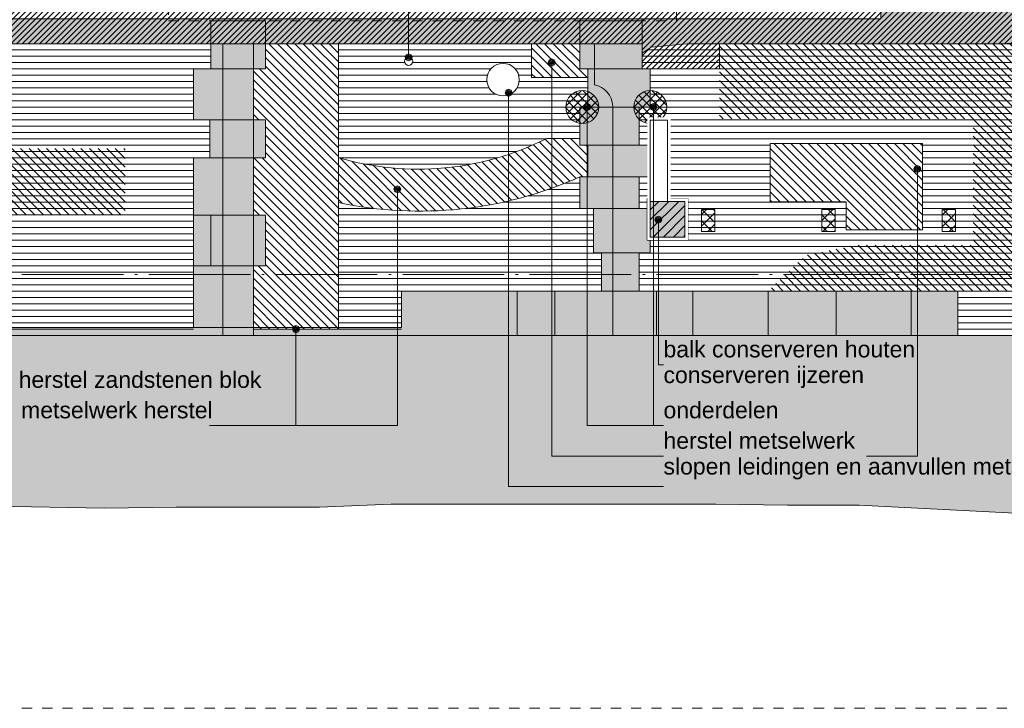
# Model space of a CAD drawing. Extents: x -251883 to 250656, y 0 to 909157.
# Tile 45 of 70: x -2272 to 7424, y 540829 to 547610. Entities that reach past the tile are written whole.
import ezdxf

# ---------------------------------------------------------------- set-up
doc = ezdxf.new("R2010")
doc.units = 0
doc.header["$MEASUREMENT"] = 0
doc.linetypes.add('DASHDOT', pattern=[1250, 1000, -112.5, 25, -112.5])
doc.linetypes.add('DASHED', pattern=[200, 100, -100])
doc.layers.add('A-0019-AFDEKVLAK', color=1, linetype='Continuous')
doc.layers.add('A-0070-SYMBOOL', color=8, linetype='Continuous')
pattern_1 = [(0, (0, 0), (0, 62.5), [])]
pattern_2 = [(135, (0, 0), (-42.426407, -42.426407), [])]
pattern_3 = [(135, (0, 0), (-56.568542, -56.568542), []), (45, (0, 0), (-56.568542, 56.568542), [])]
pattern_4 = [(45, (0, 0), (-42.426407, 42.426407), []), (135, (0, 0), (-42.426407, -42.426407), [])]
pattern_5 = [(45, (0, 0), (-49.497475, 49.497475), [])]

# ---------------------------------------------------------------- blocks, each defined once
blk = doc.blocks.new('M-MAATREGELEN_467')
at = {"linetype": 'Continuous', "lineweight": 5}
for color, points in [(254, [(166840, -32466.2), (159102, -32466.2), (159102, -32403.9), (157550.8, -32403.9), (157528.2, -31871.1), (157435.7, -31830.8), (157422.9, -31682), (158032, -31686.7), (158032, -32060), (159217.3, -32060), (159217.3, -32220), (166840, -32220)]), (254, [(171327.7, -32414.7), (170412.3, -32466.2), (167280, -32466.2), (166930, -32500), (166840, -32560), (166840, -32220), (168328.1, -32220), (169190, -32220), (169190, -32110), (170412.3, -32110), (170412.3, -31672.9), (171316.8, -31694.3)]), (8, [(162711.2, -35340), (162711.2, -35261.2), (162421.2, -35261.2), (162421.2, -34653), (162591.2, -34653), (162591.2, -34155), (162421.2, -34155), (162421.2, -33590), (162581.2, -33590), (162581.2, -33215), (162421.2, -33215), (162421.2, -32715), (162591.2, -32715), (162591.2, -32466.2), (163131.2, -32466.2), (163131.2, -32715), (163011.2, -32715), (163011.2, -33215), (163131.2, -33215), (163131.2, -33590), (163011.2, -33590), (163011.2, -34155), (163131.2, -34155), (163131.2, -34653), (163011.2, -34653), (163011.2, -35261.2), (164470, -35261.2), (164470, -34902), (166440, -34902), (166440, -34527), (166360, -34527), (166360, -34090), (166225, -34090), (166225, -33778), (166305, -33778), (166305, -33466), (166225, -33466), (166225, -33090), (166305, -33090), (166305, -32715), (166225, -32715), (166225, -32466.2), (166840, -32466.2), (166840, -32715), (166920, -32715), (166920, -33090), (166810, -33090), (166810, -33466), (166920, -33466), (166920, -33778), (166810, -33778), (166810, -34090), (166920, -34090), (166920, -34527), (166810, -34527), (166810, -34902), (169950, -34902), (169950, -35340)]), (254, [(162421.2, -34155), (162591.2, -34155), (162591.2, -34653), (162421.2, -34653)]), (8, [(156940, -35261.2), (162421.2, -35261.2), (162711.2, -35261.2), (162711.2, -35340), (162591.2, -35340), (156940, -35340)]), (111, [(135731.7, -37881.6), (135731.7, -35340), (190211.5, -35340), (190211.5, -37521.2), (187670.8, -37521.2), (185410.3, -37600), (183323.5, -37730), (181017.9, -37730), (180312.2, -37700), (179606.6, -37680), (178900.9, -37650), (177489.6, -37600), (176408.5, -37480), (175702.8, -37410), (174997.2, -37370), (174291.5, -37330), (173585.8, -37270), (172880.2, -37210), (168976.5, -37010), (168270.8, -37010), (167565.2, -37000), (166859.5, -37000), (165778.4, -37000), (165072.7, -37000), (164367.1, -37000), (163661.4, -37030), (162955.8, -37030), (162250.1, -37030), (161544.4, -37040), (160463.3, -37020), (159757.7, -37030), (159052, -37070), (158346.3, -37060), (157640.7, -37110), (156935, -37090), (156229.4, -37160), (155148.3, -37170), (154442.6, -37180), (153361.5, -37200), (152280.4, -37220), (151199.2, -37230), (150118.2, -37250), (149412.5, -37270), (148706.8, -37290), (148001.2, -37310), (146920, -37310), (146214.4, -37370), (145508.7, -37390), (144803.1, -37410), (143722, -37370), (143016.3, -37480), (142310.7, -37500), (140523.9, -37480), (139818.2, -37590), (139112.6, -37610), (137701.2, -37730), (136995.6, -37820), (136289.9, -37850)])]:
    blk.add_hatch(color=color, dxfattribs=at).paths.add_polyline_path(points, flags=0)
h = blk.add_hatch(dxfattribs=at)
h.set_pattern_fill('@AVMWH2', color=251, style=0, pattern_type=0)
h.set_pattern_definition(pattern_1)
h.paths.add_polyline_path([(156940, -35340), (156940, -34057.7), (157140, -34057.7), (157140, -33470), (157459.5, -33470), (157459.5, -33766.3), (157652.5, -33766.3), (157633.8, -32564.8), (157558.6, -32545.8), (157550.8, -32403.9), (159102, -32403.9), (159102, -32466.2), (162591.2, -32466.2), (162591.2, -32715), (162421.2, -32715), (162421.2, -33215), (162581.2, -33215), (162581.2, -33590), (162421.2, -33590), (162421.2, -34155), (162421.2, -34653), (162421.2, -35277.5), (162591.2, -35277.5), (162591.2, -35340)], flags=0)
h = blk.add_hatch(dxfattribs=at)
h.set_pattern_fill('@AVMWH2', color=251, style=0, pattern_type=0)
h.set_pattern_definition(pattern_1)
h.paths.add_polyline_path([(163011.2, -35277.5), (164470, -35277.5), (164470, -34902), (166440, -34902), (166440, -34527), (166360, -34527), (166360, -34090), (166225, -34090), (166225, -33778), (166305, -33778), (166305, -33466), (166225, -33466), (166225, -33090), (166305, -33090), (166305, -32715), (166225, -32715), (166225, -32466.2), (163131.2, -32466.2), (163131.2, -32715), (163011.2, -32715), (163011.2, -33215), (163131.2, -33215), (163131.2, -33590), (163011.2, -33590), (163011.2, -34155), (163131.2, -34155), (163131.2, -34653), (163011.2, -34653)], flags=0)
h = blk.add_hatch(dxfattribs=at)
h.set_pattern_fill('@AVMWH2', color=251, style=0, pattern_type=0)
h.set_pattern_definition(pattern_1)
h.paths.add_polyline_path([(170640.8, -35340), (170645.8, -34902), (171210, -34902), (171210, -35099.6), (171371.8, -35099.6), (171327.7, -32414.7), (170412.3, -32466.2), (167280, -32466.2), (167090, -33220), (167090, -34020), (166920, -34020), (166920, -33220), (167090, -33220), (167280, -32466.2), (166930, -32500), (166840, -32560), (166840, -32715), (166920, -32715), (166920, -33090), (166810, -33090), (166810, -33466), (166920, -33466), (166920, -33778), (166810, -33778), (166810, -34090), (166920, -34090), (166920, -34527), (166810, -34527), (166810, -34902), (169950, -34902), (169950, -35340)], flags=0)
h = blk.add_hatch(dxfattribs=at)
h.set_pattern_fill('@AV058', color=30, style=0, pattern_type=0)
h.set_pattern_definition(pattern_2)
h.paths.add_polyline_path([(167600, -32466.2), (167600, -32600), (167600, -32715), (167600, -33206.8), (170100, -33206.8), (170100, -34450), (168950, -34450), (168450, -34550), (168080, -34902), (170645.8, -34902), (170650, -34610.4), (171076.7, -34601.9), (171070.1, -34123.7), (170850, -34126.8), (170850, -33666.8), (171064.6, -33666.8), (171064.6, -33206.8), (170850, -33206.8), (170850, -32746.8), (171064.6, -32746.8), (171064.6, -32466.2), (170850, -32466.2), (170855.3, -32463)], flags=0)
h = blk.add_hatch(dxfattribs=at)
h.set_pattern_fill('@AV103', color=213, style=0, pattern_type=0)
h.set_pattern_definition(pattern_3)
h.paths.add_polyline_path([(164500, -32640, 1), (164580, -32640, 1)], flags=0)
h = blk.add_hatch(dxfattribs=at)
h.set_pattern_fill('@AV103', color=213, style=0, pattern_type=0)
h.set_pattern_definition(pattern_3)
h.paths.add_polyline_path([(165311, -32838, 1), (165629, -32802, 1)], flags=0)
h = blk.add_hatch(dxfattribs=at)
h.set_pattern_fill('@AV065', color=51, style=0, pattern_type=0)
h.set_pattern_definition(pattern_4)
h.paths.add_polyline_path([(166087.5, -33090, 1), (166412.5, -33090, 1)], flags=0)
h = blk.add_hatch(dxfattribs=at)
h.set_pattern_fill('@AV065', color=51, style=0, pattern_type=0)
h.set_pattern_definition(pattern_4)
h.paths.add_polyline_path([(166757.5, -33090, 1), (167082.5, -33090, 1)], flags=0)
h = blk.add_hatch(dxfattribs=at)
h.set_pattern_fill('@AV058', color=30, style=0, pattern_type=0)
h.set_pattern_definition(pattern_2)
h.paths.add_polyline_path([(160450, -34150), (160450, -33500), (161750, -33500), (161750, -34150)], flags=0)
h = blk.add_hatch(dxfattribs=at)
h.set_pattern_fill('@AV065', color=51, style=0, pattern_type=0)
h.set_pattern_definition(pattern_4)
h.paths.add_polyline_path([(166890, -34400), (167290, -34400), (167290, -33990), (166890, -33990)], flags=0)
h = blk.add_hatch(dxfattribs=at)
h.set_pattern_fill('@AV103', color=213, style=0, pattern_type=0)
h.set_pattern_definition(pattern_3)
h.paths.add_polyline_path([(167425.7, -34314.2), (167425.7, -34100), (167555.7, -34100), (167555.7, -34314.2)], flags=0)
h = blk.add_hatch(dxfattribs=at)
h.set_pattern_fill('@AV103', color=213, style=0, pattern_type=0)
h.set_pattern_definition(pattern_3)
h.paths.add_polyline_path([(169794, -34314.2), (169794, -34100), (169924, -34100), (169924, -34314.2)], flags=0)
at = {"color": 7, "linetype": 'DASHED', "lineweight": 0}
blk.add_lwpolyline([(135731.7, -39011), (135731.7, -28111), (190231.7, -28111), (190231.7, -39011)], close=True, dxfattribs=at)
at = {"color": 254, "linetype": 'Continuous', "lineweight": 5}
for points in [[(166840, -32220), (159217.3, -32220), (159217.3, -32060), (158032, -32060), (158032, -31686.7), (157422.9, -31682), (157435.7, -31830.8), (157528.2, -31871.1), (157550.8, -32403.9), (159102, -32403.9), (159102, -32466.2), (166840, -32466.2)], [(171327.7, -32414.7), (170412.3, -32466.2), (167280, -32466.2), (166930, -32500), (166840, -32560), (166840, -32220), (168328.1, -32220), (169190, -32220), (169190, -32110), (170412.3, -32110), (170412.3, -31672.9), (171316.8, -31694.3)], [(162421.2, -34653), (162591.2, -34653), (162591.2, -34155), (162421.2, -34155)]]:
    blk.add_lwpolyline(points, close=True, dxfattribs=at)
at = {"color": 11, "linetype": 'DASHED', "lineweight": 9}
blk.add_lwpolyline([(162176.6, -31683.3), (162176.6, -32239.9), (167176.6, -32239.9), (167176.6, -31683.3)], close=True, dxfattribs=at)
at = {"color": 8, "linetype": 'Continuous', "lineweight": 5}
for points in [[(169950, -35340), (169950, -34902), (166810, -34902), (166810, -34527), (166920, -34527), (166920, -34090), (166810, -34090), (166810, -33778), (166920, -33778), (166920, -33466), (166810, -33466), (166810, -33090), (166920, -33090), (166920, -32715), (166840, -32715), (166840, -32466.2), (166225, -32466.2), (166225, -32715), (166305, -32715), (166305, -33090), (166225, -33090), (166225, -33466), (166305, -33466), (166305, -33778), (166225, -33778), (166225, -34090), (166360, -34090), (166360, -34527), (166440, -34527), (166440, -34902), (164470, -34902), (164470, -35261.2), (163011.2, -35261.2), (163011.2, -34653), (163131.2, -34653), (163131.2, -34155), (163011.2, -34155), (163011.2, -33590), (163131.2, -33590), (163131.2, -33215), (163011.2, -33215), (163011.2, -32715), (163131.2, -32715), (163131.2, -32466.2), (162591.2, -32466.2), (162591.2, -32715), (162421.2, -32715), (162421.2, -33215), (162581.2, -33215), (162581.2, -33590), (162421.2, -33590), (162421.2, -34155), (162591.2, -34155), (162591.2, -34653), (162421.2, -34653), (162421.2, -35261.2), (162711.2, -35261.2), (162711.2, -35340)], [(167425.7, -34314.2), (167425.7, -34100), (167555.7, -34100), (167555.7, -34314.2)], [(169794, -34314.2), (169794, -34100), (169924, -34100), (169924, -34314.2)], [(156940, -35261.2), (162421.2, -35261.2), (162711.2, -35261.2), (162711.2, -35340), (162591.2, -35340), (156940, -35340)]]:
    blk.add_lwpolyline(points, close=True, dxfattribs=at)
for points in [[(162591.2, -32466.2), (162591.2, -32715), (162421.2, -32715), (162421.2, -33215), (162581.2, -33215), (162581.2, -33590), (162421.2, -33590), (162421.2, -34155), (162591.2, -34155), (162591.2, -34653), (162421.2, -34653), (162421.2, -35261.2), (162711.2, -35261.2), (162711.2, -35340)], [(162711.2, -32466.2), (162711.2, -35340)], [(171327.7, -32414.7), (170412.3, -32466.2), (167280, -32466.2), (166930, -32500), (166840, -32560)], [(166305, -33090), (166810, -33090)], [(166360, -34090), (166810, -34090)], [(162421.2, -34155), (162421.2, -34653)], [(166440, -34527), (166810, -34527)], [(165610, -34902), (165610, -35340)], [(165980, -34902), (165980, -35340)], [(166300, -34902), (166300, -35340)], [(166440, -34902), (166810, -34902)], [(166980, -34902), (166980, -35340)], [(167340, -34902), (167340, -35340)], [(168080, -34902), (168080, -35340)], [(168750, -34902), (168750, -35340)], [(169490, -34902), (169490, -35340)], [(156940, -35261.2), (162421.2, -35261.2)]]:
    blk.add_lwpolyline(points, dxfattribs=at)
blk.add_lwpolyline([(166550, -35341.1), (166550, -33080, 0.338039), (166370, -32870), (166370, -32466.2)], format="xyb", dxfattribs=at)
at = {"color": 2, "linetype": 'Continuous', "lineweight": 5}
blk.add_lwpolyline([(166890, -34400), (167290, -34400), (167290, -33990), (166890, -33990)], close=True, dxfattribs=at)
at = {"color": 111, "linetype": 'Continuous', "lineweight": 5}
for points in [[(154442.6, -37180), (155148.3, -37170), (156229.4, -37160), (156935, -37090), (157640.7, -37110), (158346.3, -37060), (159052, -37070), (159757.7, -37030), (160463.3, -37020), (161544.4, -37040), (162250.1, -37030), (162955.8, -37030), (163661.4, -37030), (164367.1, -37000), (165072.7, -37000), (165778.4, -37000), (166859.5, -37000), (167565.2, -37000), (168270.8, -37010), (168976.5, -37010), (172880.2, -37210)], [(190211.5, -35340), (135731.7, -35340)]]:
    blk.add_lwpolyline(points, dxfattribs=at)
at = {"color": 251, "linetype": 'Continuous', "lineweight": 5}
blk.add_lwpolyline([(135731.7, -35340), (190211.5, -35340)], dxfattribs=at)
at = {"color": 11, "linetype": 'Continuous', "lineweight": 13}
blk.add_lwpolyline([(172880.2, -37210), (168976.5, -37010), (168270.8, -37010), (167565.2, -37000), (166859.5, -37000), (165778.4, -37000), (165072.7, -37000), (164367.1, -37000), (163661.4, -37030), (162955.8, -37030), (162250.1, -37030), (161544.4, -37040), (160463.3, -37020), (159757.7, -37030), (159052, -37070), (158346.3, -37060), (157640.7, -37110), (156935, -37090), (156229.4, -37160), (155148.3, -37170), (154442.6, -37180)], dxfattribs=at)
at = {"color": 8, "linetype": 'Continuous', "lineweight": 5}
for centre, radius in [((164540, -32640), 40), ((165470, -32820), 160)]:
    blk.add_circle(centre, radius, dxfattribs=at)
at = {"color": 2, "linetype": 'Continuous', "lineweight": 5}
for centre in [(166250, -33090), (166920, -33090)]:
    blk.add_circle(centre, 162.5, dxfattribs=at)
at = {"layer": 'A-0070-SYMBOOL', "color": 8, "linetype": 'Continuous', "lineweight": 5}
for points in [[(166335, -33090), (166324.7, -33114.7), (166300, -33125), (166275.2, -33114.7), (166265, -33090), (166275.2, -33065.3), (166300, -33055), (166324.7, -33065.3)], [(166985, -33090), (166974.7, -33114.7), (166950, -33125), (166925.2, -33114.7), (166915, -33090), (166925.2, -33065.3), (166950, -33055), (166974.7, -33065.3)], [(166325, -33090), (166317.7, -33107.7), (166300, -33115), (166282.3, -33107.7), (166275, -33090), (166282.3, -33072.3), (166300, -33065), (166317.7, -33072.3)], [(166315, -33090), (166310.6, -33100.6), (166300, -33105), (166289.4, -33100.6), (166285, -33090), (166289.4, -33079.4), (166300, -33075), (166310.6, -33079.4)], [(166305, -33090), (166303.5, -33093.5), (166300, -33095), (166296.5, -33093.5), (166295, -33090), (166296.5, -33086.5), (166300, -33085), (166303.5, -33086.5)], [(166975, -33090), (166967.7, -33107.7), (166950, -33115), (166932.3, -33107.7), (166925, -33090), (166932.3, -33072.3), (166950, -33065), (166967.7, -33072.3)], [(166965, -33090), (166960.6, -33100.6), (166950, -33105), (166939.4, -33100.6), (166935, -33090), (166939.4, -33079.4), (166950, -33075), (166960.6, -33079.4)], [(166955, -33090), (166953.5, -33093.5), (166950, -33095), (166946.5, -33093.5), (166945, -33090), (166946.5, -33086.5), (166950, -33085), (166953.5, -33086.5)]]:
    blk.add_lwpolyline(points, close=True, dxfattribs=at)
at = {"layer": 'A-0070-SYMBOOL', "color": 7, "linetype": 'Continuous', "char_height": 162, "attachment_point": 7, "line_spacing_factor": 0.933333}
for s, insert in [('{\\fArial|b0|i0|c12|p0;balk conserveren houten}', (167050, -35557.5)), ('{\\fArial|b0|i0|c12|p0;herstel zandstenen blok}', (160700, -35857.5)), ('{\\fArial|b0|i0|c12|p0;conserveren ijzeren}', (167050, -35857.5)), ('{\\fArial|b0|i0|c12|p0;metselwerk herstel}', (160724.4, -36157.5)), ('{\\fArial|b0|i0|c12|p0;onderdelen}', (167050, -36157.5)), ('{\\fArial|b0|i0|c12|p0;herstel metselwerk}', (167050, -36457.5)), ('{\\fArial|b0|i0|c12|p0;slopen leidingen en aanvullen metselwerk d.m.v. inboeten}', (167050, -36757.5))]:
    blk.add_mtext(s, dxfattribs=dict(at, insert=insert))
at = {"linetype": 'Continuous'}
for points in [[(163850, -32466.2), (163850, -35277.5), (163011.2, -35277.5), (163011.2, -34653), (163131.2, -34653), (163131.2, -34155), (163011.2, -34155), (163011.2, -33590), (163131.2, -33590), (163131.2, -33215), (163011.2, -33215), (163011.2, -32715), (163131.2, -32715), (163131.2, -32466.2)], [(166225, -32466.2), (166225, -32715), (166305, -32715), (166305, -32800), (165750, -32800), (165750, -32466.2)], [(168850, -34300), (168850, -34024.2), (168100, -34024.2), (168100, -33450), (169600, -33450), (169600, -34300)]]:
    blk.add_wipeout(points, dxfattribs=at)
at = {"linetype": 'Continuous', "lineweight": 5}
h = blk.add_hatch(dxfattribs=at)
h.set_pattern_fill('@AV106', color=231, style=0, pattern_type=0)
h.set_pattern_definition([(45, (0, 0), (-28.284271, 28.284271), [])])
h.paths.add_polyline_path([(157523.8, -32466.2), (166840, -32466.2), (166840, -32715), (167600, -32715), (167600, -32466.2), (171064.6, -32466.2), (171064.6, -32286.8), (170850, -32286.8), (170852.7, -31916.6), (170412.3, -31916.6), (170412.3, -31672.9), (167176.6, -31683.3), (162176.6, -31683.3), (157392.9, -31683.3), (157405.7, -31860.8), (157498.2, -31901.1)], flags=0)
for points in [[(162591.2, -32715), (162591.2, -32239.9), (163131.2, -32239.9), (163131.2, -32715)], [(166225, -32715), (166225, -32239.9), (166840, -32239.9), (166840, -32715)]]:
    blk.add_hatch(color=254, dxfattribs=at).paths.add_polyline_path(points, flags=0)
h = blk.add_hatch(dxfattribs=at)
h.set_pattern_fill('@AV060m', color=1, style=0, pattern_type=0)
h.set_pattern_definition(pattern_2)
h.paths.add_polyline_path([(163850, -32466.2), (163850, -35277.5), (163011.2, -35277.5), (163011.2, -34653), (163131.2, -34653), (163131.2, -34155), (163011.2, -34155), (163011.2, -33590), (163131.2, -33590), (163131.2, -33215), (163011.2, -33215), (163011.2, -32715), (163131.2, -32715), (163131.2, -32466.2)], flags=0)
h = blk.add_hatch(dxfattribs=at)
h.set_pattern_fill('@AV060m', color=1, style=0, pattern_type=0)
h.set_pattern_definition(pattern_2)
h.paths.add_polyline_path([(166225, -32466.2), (166225, -32715), (166305, -32715), (166305, -32800), (165750, -32800), (165750, -32466.2)], flags=0)
h = blk.add_hatch(dxfattribs=at)
h.set_pattern_fill('@AV060m', color=1, style=0, pattern_type=0)
h.set_pattern_definition(pattern_2)
h.paths.add_polyline_path([(168850, -34300), (168850, -34024.2), (168100, -34024.2), (168100, -33450), (169600, -33450), (169600, -34300)], flags=0)
h = blk.add_hatch(dxfattribs=at)
h.set_pattern_fill('@AV103', color=213, style=0, pattern_type=0)
h.set_pattern_definition(pattern_3)
h.paths.add_polyline_path([(168609.8, -34314.2), (168609.8, -34100), (168739.8, -34100), (168739.8, -34314.2)], flags=0)
at = {"color": 8, "linetype": 'Continuous', "lineweight": 5}
for points in [[(157523.8, -32466.2), (166840, -32466.2), (166840, -32715), (167600, -32715), (167600, -32466.2), (171064.6, -32466.2), (171064.6, -32286.8), (170850, -32286.8), (170852.7, -31916.6), (170412.3, -31916.6), (170412.3, -31672.9), (167176.6, -31683.3), (167176.6, -31683.3), (162176.6, -31683.3), (162176.6, -31683.3), (157392.9, -31683.3), (157405.7, -31860.8), (157498.2, -31901.1)], [(162591.2, -32715), (162591.2, -32239.9), (163131.2, -32239.9), (163131.2, -32715)], [(166225, -32715), (166225, -32239.9), (166840, -32239.9), (166840, -32715)], [(168609.8, -34314.2), (168609.8, -34100), (168739.8, -34100), (168739.8, -34314.2)]]:
    blk.add_lwpolyline(points, close=True, dxfattribs=at)
for points in [[(166840, -32466.2), (159102, -32466.2), (159102, -32403.9), (157550.8, -32403.9)], [(162711.2, -35261.2), (163011.2, -35261.2), (163011.2, -34653), (163131.2, -34653), (163131.2, -34155), (163011.2, -34155), (163011.2, -33590), (163131.2, -33590), (163131.2, -33215), (163011.2, -33215), (163011.2, -32715), (163131.2, -32715), (163131.2, -32466.2)], [(163011.2, -32466.2), (163011.2, -35340)], [(166840, -32466.2), (166840, -32715), (166920, -32715), (166920, -33090), (166810, -33090), (166810, -33466), (166920, -33466), (166920, -33778), (166810, -33778), (166810, -34090), (166920, -34090), (166920, -34527), (166810, -34527), (166810, -34902), (169950, -34902), (169950, -35340)], [(162591.2, -32715), (163011.2, -32715)], [(166305, -32715), (166840, -32715)], [(162581.2, -33215), (163011.2, -33215)], [(162581.2, -33590), (163011.2, -33590)], [(162591.2, -34155), (163011.2, -34155)], [(162591.2, -34653), (163011.2, -34653)]]:
    blk.add_lwpolyline(points, dxfattribs=at)
at = {"color": 1, "linetype": 'Continuous', "lineweight": 5}
for points in [[(163850, -32466.2), (163850, -35277.5), (163011.2, -35277.5), (163011.2, -34653), (163131.2, -34653), (163131.2, -34155), (163011.2, -34155), (163011.2, -33590), (163131.2, -33590), (163131.2, -33215), (163011.2, -33215), (163011.2, -32715), (163131.2, -32715), (163131.2, -32466.2)], [(166225, -32466.2), (166225, -32715), (166305, -32715), (166305, -32800), (165750, -32800), (165750, -32466.2)], [(169600, -34300), (169600, -33450), (168100, -33450), (168100, -34024.2), (168850, -34024.2), (168850, -34300)]]:
    blk.add_lwpolyline(points, close=True, dxfattribs=at)
at = {"color": 8, "linetype": 'DASHDOT', "lineweight": 5}
blk.add_lwpolyline([(135731.7, -34740), (190211.5, -34740)], dxfattribs=at)
at = {"layer": 'A-0070-SYMBOOL', "color": 8, "linetype": 'Continuous', "lineweight": 5}
for points in [[(165985, -32650), (165974.7, -32674.7), (165950, -32685), (165925.2, -32674.7), (165915, -32650), (165925.2, -32625.3), (165950, -32615), (165974.7, -32625.3)], [(165975, -32650), (165967.7, -32667.7), (165950, -32675), (165932.3, -32667.7), (165925, -32650), (165932.3, -32632.3), (165950, -32625), (165967.7, -32632.3)], [(165965, -32650), (165960.6, -32660.6), (165950, -32665), (165939.4, -32660.6), (165935, -32650), (165939.4, -32639.4), (165950, -32635), (165960.6, -32639.4)], [(165955, -32650), (165953.5, -32653.5), (165950, -32655), (165946.5, -32653.5), (165945, -32650), (165946.5, -32646.5), (165950, -32645), (165953.5, -32646.5)], [(169515, -33700), (169525.2, -33724.7), (169550, -33735), (169574.7, -33724.7), (169585, -33700), (169574.7, -33675.3), (169550, -33665), (169525.2, -33675.3)], [(169525, -33700), (169532.3, -33717.7), (169550, -33725), (169567.7, -33717.7), (169575, -33700), (169567.7, -33682.3), (169550, -33675), (169532.3, -33682.3)], [(169535, -33700), (169539.4, -33710.6), (169550, -33715), (169560.6, -33710.6), (169565, -33700), (169560.6, -33689.4), (169550, -33685), (169539.4, -33689.4)], [(169545, -33700), (169546.5, -33703.5), (169550, -33705), (169553.5, -33703.5), (169555, -33700), (169553.5, -33696.5), (169550, -33695), (169546.5, -33696.5)], [(163395.6, -35277.5), (163405.9, -35302.2), (163430.6, -35312.5), (163455.3, -35302.2), (163465.6, -35277.5), (163455.3, -35252.8), (163430.6, -35242.5), (163405.9, -35252.8)], [(163405.6, -35277.5), (163412.9, -35295.2), (163430.6, -35302.5), (163448.3, -35295.2), (163455.6, -35277.5), (163448.3, -35259.8), (163430.6, -35252.5), (163412.9, -35259.8)], [(163415.6, -35277.5), (163420, -35288.1), (163430.6, -35292.5), (163441.2, -35288.1), (163445.6, -35277.5), (163441.2, -35266.9), (163430.6, -35262.5), (163420, -35266.9)], [(163425.6, -35277.5), (163427.1, -35281), (163430.6, -35282.5), (163434.2, -35281), (163435.6, -35277.5), (163434.2, -35274), (163430.6, -35272.5), (163427.1, -35274)]]:
    blk.add_lwpolyline(points, close=True, dxfattribs=at)
for points in [[(169550, -33700), (169550, -36527.5), (169050, -36527.5)], [(163430.6, -35277.5), (163430.6, -36227.5), (162580.6, -36227.5)]]:
    blk.add_lwpolyline(points, dxfattribs=at)
at = {"linetype": 'Continuous'}
blk.add_wipeout([(166225, -33466), (166305, -33466), (166305, -33778), (166225, -33778), (166123.7, -33821.8), (166021.1, -33862.7), (165917.4, -33900.6), (165812.7, -33935.5), (165707, -33967.4), (165600.5, -33996.2), (165493.1, -34021.9), (165385, -34044.5), (165276.4, -34064.1), (165167.2, -34080.4), (165057.6, -34093.7), (164947.7, -34103.7), (164837.5, -34110.6), (164727.2, -34114.3), (164616.8, -34114.9), (164506.4, -34112.3), (164396.2, -34106.4), (164286.2, -34097.5), (164176.4, -34085.3), (164067.1, -34070), (163958.3, -34051.6), (163850, -34030), (163850, -33590), (163942.4, -33615.2), (164035.7, -33637.2), (164129.6, -33656), (164224.2, -33671.6), (164319.2, -33684), (164414.6, -33693.1), (164510.2, -33699), (164606, -33701.6), (164701.8, -33700.9), (164797.5, -33696.9), (164893, -33689.7), (164988.3, -33679.2), (165083.1, -33665.5), (165177.4, -33648.6), (165271.1, -33628.4), (165364, -33605.1), (165456.1, -33578.6), (165547.2, -33549), (165637.2, -33516.3), (165726.1, -33480.5), (165813.8, -33441.7), (165900, -33400), (166225, -33400)], dxfattribs=at)
for points in [[(164540, -32600), (164551.8, -32601.8), (164562.5, -32607), (164571.3, -32615.1), (164577.2, -32625.4), (164579.9, -32637), (164579, -32648.9), (164574.6, -32660), (164567.2, -32669.3), (164557.4, -32676), (164546, -32679.6), (164534, -32679.6), (164522.6, -32676), (164512.8, -32669.3), (164505.4, -32660), (164501, -32648.9), (164500.1, -32637), (164502.8, -32625.4), (164508.7, -32615.1), (164517.5, -32607), (164528.2, -32601.8)], [(165470, -32980), (165446.7, -32978.3), (165423.9, -32973.2), (165402.1, -32964.9), (165381.7, -32953.4), (165363.2, -32939.2), (165347, -32922.3), (165333.4, -32903.4), (165322.8, -32882.6), (165315.2, -32860.5), (165311, -32837.5), (165310.1, -32814.2), (165312.7, -32790.9), (165318.6, -32768.3), (165327.7, -32746.8), (165339.9, -32726.9), (165354.8, -32708.9), (165372.2, -32693.4), (165391.7, -32680.5), (165412.8, -32670.6), (165435.2, -32663.8), (165458.3, -32660.4), (165481.7, -32660.4), (165504.8, -32663.8), (165527.2, -32670.6), (165548.3, -32680.5), (165567.8, -32693.4), (165585.2, -32708.9), (165600.1, -32726.9), (165612.3, -32746.8), (165621.4, -32768.3), (165627.3, -32790.9), (165629.9, -32814.2), (165629, -32837.5), (165624.8, -32860.5), (165617.2, -32882.6), (165606.6, -32903.4), (165593, -32922.3), (165576.8, -32939.2), (165558.3, -32953.4), (165537.9, -32964.9), (165516.1, -32973.2), (165493.3, -32978.3)], [(167120, -33190), (167120, -33990), (167290, -33990), (167290, -34400), (166890, -34400), (166890, -33190)]]:
    blk.add_wipeout(points, dxfattribs=at).dxf.layer = 'A-0019-AFDEKVLAK'
at = {"linetype": 'Continuous', "lineweight": 5}
h = blk.add_hatch(dxfattribs=at)
h.set_pattern_fill('@AV060m', color=1, style=0, pattern_type=0)
h.set_pattern_definition(pattern_2)
h.paths.add_polyline_path([(166225, -33466), (166305, -33466), (166305, -33778), (166225, -33778, -0.159712), (163850, -34030), (163850, -33590, 0.18997), (165900, -33400), (166225, -33400)], flags=0)
at = {"color": 8, "linetype": 'Continuous', "lineweight": 5}
for points in [[(166225, -32466.2), (166225, -32715), (166305, -32715), (166305, -33090), (166225, -33090), (166225, -33466), (166305, -33466), (166305, -33778), (166225, -33778), (166225, -34090), (166360, -34090), (166360, -34527), (166440, -34527), (166440, -34902), (164470, -34902), (164470, -35261.2), (163011.2, -35261.2)], [(166305, -33466), (166810, -33466)], [(166305, -33778), (166810, -33778)]]:
    blk.add_lwpolyline(points, dxfattribs=at)
at = {"color": 1, "linetype": 'Continuous', "lineweight": 5}
blk.add_lwpolyline([(166225, -33400), (165900, -33400, -0.18997), (163850, -33590), (163850, -34030, 0.159712), (166225, -33778), (166305, -33778), (166305, -33466), (166225, -33466)], format="xyb", close=True, dxfattribs=at)
at = {"color": 11, "linetype": 'Continuous', "lineweight": 9}
for centre, radius in [((164540, -32640), 40), ((165470, -32820), 160)]:
    blk.add_circle(centre, radius, dxfattribs=at)
at = {"layer": 'A-0070-SYMBOOL', "color": 8, "linetype": 'Continuous', "lineweight": 5}
for points in [[(164540, -32600), (164540, -30782.7), (165100, -30782.7)], [(164430, -33900), (164430, -36227.5), (163430.6, -36227.5)]]:
    blk.add_lwpolyline(points, dxfattribs=at)
for points in [[(164575, -32600), (164564.7, -32624.7), (164540, -32635), (164515.2, -32624.7), (164505, -32600), (164515.2, -32575.3), (164540, -32565), (164564.7, -32575.3)], [(164565, -32600), (164557.7, -32617.7), (164540, -32625), (164522.3, -32617.7), (164515, -32600), (164522.3, -32582.3), (164540, -32575), (164557.7, -32582.3)], [(164555, -32600), (164550.6, -32610.6), (164540, -32615), (164529.4, -32610.6), (164525, -32600), (164529.4, -32589.4), (164540, -32585), (164550.6, -32589.4)], [(164545, -32600), (164543.5, -32603.5), (164540, -32605), (164536.5, -32603.5), (164535, -32600), (164536.5, -32596.5), (164540, -32595), (164543.5, -32596.5)], [(165560, -32950), (165549.7, -32974.7), (165525, -32985), (165500.2, -32974.7), (165490, -32950), (165500.2, -32925.3), (165525, -32915), (165549.7, -32925.3)], [(165550, -32950), (165542.7, -32967.7), (165525, -32975), (165507.3, -32967.7), (165500, -32950), (165507.3, -32932.3), (165525, -32925), (165542.7, -32932.3)], [(165540, -32950), (165535.6, -32960.6), (165525, -32965), (165514.4, -32960.6), (165510, -32950), (165514.4, -32939.4), (165525, -32935), (165535.6, -32939.4)], [(165530, -32950), (165528.5, -32953.5), (165525, -32955), (165521.5, -32953.5), (165520, -32950), (165521.5, -32946.5), (165525, -32945), (165528.5, -32946.5)], [(164465, -33900), (164454.7, -33924.7), (164430, -33935), (164405.2, -33924.7), (164395, -33900), (164405.2, -33875.3), (164430, -33865), (164454.7, -33875.3)], [(164455, -33900), (164447.7, -33917.7), (164430, -33925), (164412.3, -33917.7), (164405, -33900), (164412.3, -33882.3), (164430, -33875), (164447.7, -33882.3)], [(164445, -33900), (164440.6, -33910.6), (164430, -33915), (164419.4, -33910.6), (164415, -33900), (164419.4, -33889.4), (164430, -33885), (164440.6, -33889.4)], [(164435, -33900), (164433.5, -33903.5), (164430, -33905), (164426.5, -33903.5), (164425, -33900), (164426.5, -33896.5), (164430, -33895), (164433.5, -33896.5)]]:
    blk.add_lwpolyline(points, close=True, dxfattribs=at)
at = {"linetype": 'Continuous'}
blk.add_wipeout([(166920, -34020), (167260, -34020), (167260, -34370), (166920, -34370)], dxfattribs=at)
at = {"linetype": 'Continuous', "lineweight": 5}
blk.add_hatch(color=253, dxfattribs=at).paths.add_polyline_path([(166920, -34020), (167260, -34020), (167260, -34370), (166920, -34370)], flags=0)
blk.add_hatch(color=253, dxfattribs=at).paths.add_polyline_path([(166920, -34020), (167260, -34020), (167260, -34370), (166920, -34370)], flags=0)
h = blk.add_hatch(dxfattribs=at)
h.set_pattern_fill('^HT0B001', color=8, style=0, pattern_type=0)
h.set_pattern_definition(pattern_5)
h.paths.add_polyline_path([(166920, -34020), (167260, -34020), (167260, -34370), (166920, -34370)], flags=0)
h = blk.add_hatch(dxfattribs=at)
h.set_pattern_fill('^HT0B001', color=8, style=0, pattern_type=0)
h.set_pattern_definition(pattern_5)
h.paths.add_polyline_path([(166920, -34020), (167260, -34020), (167260, -34370), (166920, -34370)], flags=0)
at = {"color": 8, "linetype": 'Continuous', "lineweight": 5}
blk.add_lwpolyline([(166920, -34020), (166920, -33220), (167090, -33220), (167090, -34020)], dxfattribs=at)
blk.add_lwpolyline([(166920, -34370), (167260, -34370), (167260, -34020), (166920, -34020)], close=True, dxfattribs=at)
at = {"layer": 'A-0070-SYMBOOL', "color": 8, "linetype": 'Continuous', "lineweight": 5}
for points in [[(165950, -32650), (165950, -36527.5), (167050, -36527.5)], [(165525, -32950), (165525, -36827.5), (167050, -36827.5)], [(166300, -33090), (166300, -36227.5), (166950, -36227.5)], [(166950, -33090), (166950, -36227.5), (167050, -36227.5)], [(167000, -34200), (167000, -35629.2), (167050, -35627.5)]]:
    blk.add_lwpolyline(points, dxfattribs=at)
for points in [[(167035, -34200), (167024.7, -34224.7), (167000, -34235), (166975.2, -34224.7), (166965, -34200), (166975.2, -34175.3), (167000, -34165), (167024.7, -34175.3)], [(167025, -34200), (167017.7, -34217.7), (167000, -34225), (166982.3, -34217.7), (166975, -34200), (166982.3, -34182.3), (167000, -34175), (167017.7, -34182.3)], [(167015, -34200), (167010.6, -34210.6), (167000, -34215), (166989.4, -34210.6), (166985, -34200), (166989.4, -34189.4), (167000, -34185), (167010.6, -34189.4)], [(167005, -34200), (167003.5, -34203.5), (167000, -34205), (166996.5, -34203.5), (166995, -34200), (166996.5, -34196.5), (167000, -34195), (167003.5, -34196.5)]]:
    blk.add_lwpolyline(points, close=True, dxfattribs=at)

msp = doc.modelspace()

# ---------------------------------------------------------------- block references
msp.add_blockref('M-MAATREGELEN_467', (-162982, 579840))

doc.saveas('drawing.dxf')
